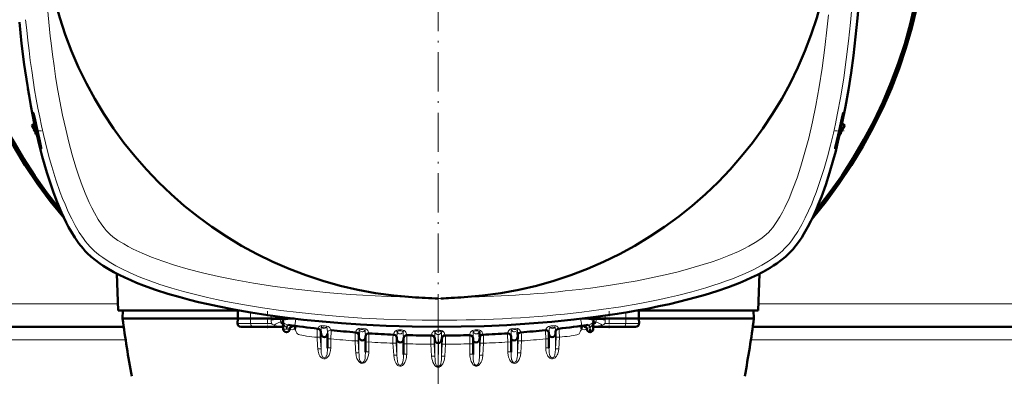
# Model space of a CAD drawing. Extents: x -2073 to 2460, y -1789 to 708.
# Tile 35 of 93: x 18 to 320, y -1437 to -1328. Entities that reach past the tile are written whole.
import ezdxf

# ---------------------------------------------------------------- set-up
doc = ezdxf.new("R2010")
doc.units = 0
doc.linetypes.add('DASHDOT', pattern=[18.5, 12, -3, 0.5, -3])

msp = doc.modelspace()

# ---------------------------------------------------------------- linework, layer by layer
at = {"color": 7, "linetype": 'DASHDOT', "lineweight": 18}
msp.add_line((146.56, -1134.46), (146.56, -1449.55), dxfattribs=at)
at = {"color": 7, "lineweight": 50}
for p, q in [((22.08, -1360.41), (22.89, -1359.89)), ((22.9, -1359.93), (22.08, -1360.41)), ((270.21, -1359.93), (271.03, -1360.41)), ((271.03, -1360.41), (270.22, -1359.89)), ((23.23, -1362.39), (22.08, -1360.41)), ((23.23, -1363), (23.23, -1361.43)), ((269.82, -1362.51), (271.03, -1360.41)), ((269.82, -1363), (269.82, -1361.75)), ((23.58, -1363.02), (23.23, -1363)), ((269.82, -1363), (269.53, -1363.01)), ((48.16, -1405.76), (48.56, -1417.01)), ((244.95, -1405.76), (244.56, -1417.01)), ((85.58, -1417.01), (48.56, -1417.01)), ((49.91, -1419.5), (49.97, -1417.01)), ((85.13, -1419.5), (85.17, -1417.01)), ((244.56, -1417.01), (207.53, -1417.01)), ((207.98, -1419.5), (207.94, -1417.01)), ((243.14, -1417.01), (243.21, -1419.5)), ((85.13, -1419.5), (49.91, -1419.5)), ((85.13, -1419.5), (85.07, -1421.03)), ((89.06, -1419.5), (85.13, -1419.5)), ((95.39, -1419.5), (89.06, -1419.5)), ((98.97, -1419.07), (98.96, -1419.5)), ((98.96, -1419.5), (99.8, -1419.5)), ((98.97, -1419.93), (98.96, -1419.5)), ((99.07, -1422.69), (98.97, -1419.93)), ((98.97, -1419.94), (98.98, -1420)), ((99.8, -1419.5), (102.43, -1419.5)), ((190.68, -1419.5), (193.31, -1419.5)), ((193.31, -1419.5), (194.16, -1419.5)), ((194.14, -1419.93), (194.05, -1422.69)), ((194.14, -1419.93), (194.16, -1419.5)), ((194.15, -1419.07), (194.16, -1419.5)), ((197.72, -1419.5), (204.05, -1419.5)), ((204.05, -1419.5), (207.98, -1419.5)), ((243.21, -1419.5), (207.98, -1419.5)), ((207.98, -1419.5), (208.04, -1421.03)), ((50.24, -1422), (-257.13, -1422)), ((86.16, -1422), (89.96, -1422)), ((98.55, -1422), (89.96, -1422)), ((98.55, -1422), (99.04, -1422)), ((101.07, -1422.69), (101.07, -1422.6)), ((101.29, -1422), (101.84, -1422)), ((102.3, -1421.95), (102.77, -1421.88)), ((190.82, -1421.95), (190.35, -1421.88)), ((191.82, -1422), (191.27, -1422)), ((192.05, -1422.69), (192.04, -1422.6)), ((193.05, -1423.65), (193.05, -1422.77)), ((194.56, -1422), (194.07, -1422)), ((203.15, -1422), (194.56, -1422)), ((206.96, -1422), (203.15, -1422)), ((550.24, -1422), (242.87, -1422)), ((110.65, -1424.2), (110.6, -1423.52)), ((112.65, -1424.03), (112.65, -1424.13)), ((112.65, -1424.13), (112.65, -1428.54)), ((122.27, -1425.24), (122.23, -1424.64)), ((124.27, -1424.99), (124.27, -1425.17)), ((124.27, -1425.17), (124.27, -1429.77)), ((133.9, -1425.87), (133.86, -1425.34)), ((135.9, -1425.49), (135.9, -1425.8)), ((135.9, -1425.8), (135.9, -1430.51)), ((145.52, -1426.07), (145.49, -1425.63)), ((147.59, -1426.07), (147.62, -1425.63)), ((157.22, -1425.49), (157.22, -1425.8)), ((157.22, -1425.8), (157.22, -1430.51)), ((159.21, -1425.87), (159.25, -1425.34)), ((168.84, -1424.99), (168.84, -1425.17)), ((168.84, -1425.17), (168.84, -1429.77)), ((170.84, -1425.24), (170.88, -1424.64)), ((180.47, -1424.03), (180.47, -1424.13)), ((180.47, -1424.13), (180.47, -1428.54)), ((182.46, -1424.2), (182.51, -1423.52))]:
    msp.add_line(p, q, dxfattribs=at)
at = {"color": 7, "linetype": 'DASHDOT', "lineweight": 18, "ltscale": 0.071329}
for p, q in [((25.1, -1362), (22.25, -1362)), ((268.01, -1362), (270.87, -1362))]:
    msp.add_line(p, q, dxfattribs=at)
at = {"color": 7, "lineweight": 18}
for p, q in [((24.86, -1367.22), (24.86, -1366.73)), ((268.25, -1367.22), (268.25, -1366.73)), ((147.35, -1413.34), (146.56, -1413.37)), ((48.49, -1415), (-255.37, -1415)), ((548.49, -1415), (244.63, -1415)), ((89.1, -1417.62), (89.06, -1419.5)), ((89.1, -1421.03), (89.06, -1419.5)), ((95.39, -1419.5), (95.41, -1418.59)), ((95.4, -1419.85), (95.39, -1419.5)), ((95.4, -1419.96), (95.4, -1419.85)), ((146.5, -1420.01), (146.62, -1420.01)), ((197.72, -1419.5), (197.71, -1418.59)), ((197.71, -1419.96), (197.72, -1419.85)), ((197.72, -1419.85), (197.72, -1419.5)), ((204.01, -1417.62), (204.05, -1419.5)), ((204.02, -1421.03), (204.05, -1419.5)), ((85.07, -1421.03), (89.1, -1421.03)), ((95.51, -1421.03), (89.1, -1421.03)), ((98.44, -1420.57), (98.39, -1420.57)), ((98.44, -1420.57), (98.55, -1420.52)), ((99.01, -1421.86), (98.54, -1421.84)), ((99.04, -1421.84), (99.01, -1421.86)), ((99.04, -1421.86), (99.01, -1421.86)), ((100.07, -1422.77), (100.05, -1422.2)), ((100.09, -1422.21), (100.05, -1422.2)), ((100.07, -1422.77), (100.09, -1422.21)), ((100.34, -1421.36), (100.31, -1421.36)), ((102.3, -1421.95), (101.37, -1421.93)), ((190.82, -1421.95), (191.75, -1421.93)), ((192.78, -1421.36), (192.8, -1421.36)), ((193.03, -1422.21), (193.07, -1422.2)), ((193.05, -1422.77), (193.03, -1422.21)), ((193.05, -1422.77), (193.07, -1422.2)), ((194.07, -1421.84), (194.11, -1421.86)), ((194.07, -1421.86), (194.11, -1421.86)), ((194.11, -1421.86), (194.58, -1421.84)), ((194.67, -1420.57), (194.57, -1420.52)), ((194.67, -1420.57), (194.72, -1420.57)), ((197.6, -1421.03), (204.02, -1421.03)), ((204.02, -1421.03), (208.04, -1421.03)), ((50.82, -1426), (-257.71, -1426)), ((105.84, -1424.78), (106.23, -1424.83)), ((110.44, -1423.5), (110.6, -1423.52)), ((110.44, -1425.27), (110.65, -1428.76)), ((110.6, -1423.52), (110.62, -1423.52)), ((110.65, -1424.2), (110.65, -1423.36)), ((110.65, -1424.2), (110.65, -1428.76)), ((112.65, -1424.03), (112.65, -1424)), ((113.65, -1425.67), (113.65, -1428.42)), ((122.07, -1424.63), (122.23, -1424.64)), ((122.23, -1424.64), (122.24, -1424.64)), ((122.27, -1425.24), (122.27, -1424.4)), ((122.27, -1425.24), (122.27, -1430.01)), ((125.34, -1424), (125.34, -1424.01)), ((133.69, -1425.34), (133.86, -1425.34)), ((133.86, -1425.34), (133.87, -1425.35)), ((133.9, -1425.87), (133.9, -1425.05)), ((133.9, -1425.87), (133.9, -1430.76)), ((136.92, -1424.51), (136.93, -1424.56)), ((145.32, -1425.63), (145.48, -1425.63)), ((145.49, -1425.63), (145.5, -1425.63)), ((145.52, -1426.07), (145.52, -1425.31)), ((145.52, -1426.07), (145.52, -1431.01)), ((147.59, -1426.07), (147.59, -1425.31)), ((147.59, -1426.07), (147.59, -1431.01)), ((147.63, -1425.63), (147.62, -1425.63)), ((147.62, -1425.63), (147.62, -1425.63)), ((147.79, -1425.63), (147.63, -1425.63)), ((156.19, -1424.51), (156.19, -1424.56)), ((159.21, -1425.87), (159.21, -1425.05)), ((159.21, -1425.87), (159.21, -1430.76)), ((159.42, -1425.34), (159.25, -1425.34)), ((159.25, -1425.34), (159.25, -1425.35)), ((167.78, -1424), (167.78, -1424.01)), ((170.84, -1425.24), (170.84, -1424.4)), ((170.84, -1425.24), (170.84, -1430.01)), ((170.88, -1424.64), (170.87, -1424.64)), ((171.04, -1424.63), (170.88, -1424.64)), ((179.47, -1428.42), (179.47, -1425.67)), ((180.47, -1424.03), (180.47, -1424)), ((182.46, -1424.2), (182.46, -1423.36)), ((182.46, -1424.2), (182.46, -1428.76)), ((182.67, -1425.27), (182.46, -1428.76)), ((182.51, -1423.52), (182.5, -1423.52)), ((182.67, -1423.5), (182.51, -1423.52)), ((183.67, -1425.22), (183.46, -1428.71)), ((187.27, -1424.78), (186.89, -1424.83)), ((550.82, -1426), (242.29, -1426)), ((109.66, -1428.76), (109.66, -1428.71)), ((122.06, -1426.39), (122.27, -1430.01)), ((125.27, -1426.64), (125.27, -1429.65)), ((132.69, -1427.04), (132.91, -1430.71)), ((133.68, -1427.1), (133.9, -1430.76)), ((136.9, -1427.2), (136.9, -1430.39)), ((144.32, -1427.33), (144.53, -1430.96)), ((145.31, -1427.38), (145.52, -1431.01)), ((146.53, -1434.06), (146.53, -1427.01)), ((146.58, -1434.06), (146.59, -1427.01)), ((147.8, -1427.38), (147.59, -1431.01)), ((148.8, -1427.33), (148.58, -1430.96)), ((156.22, -1430.39), (156.22, -1427.2)), ((159.43, -1427.1), (159.21, -1430.76)), ((160.42, -1427.04), (160.21, -1430.71)), ((167.84, -1429.65), (167.84, -1426.64)), ((171.05, -1426.39), (170.84, -1430.01)), ((172.05, -1426.34), (171.83, -1429.96)), ((183.45, -1428.76), (183.46, -1428.71)), ((146.53, -1434.06), (146.58, -1434.06))]:
    msp.add_line(p, q, dxfattribs=at)
at = {"color": 7, "linetype": 'DASHDOT', "lineweight": 18, "ltscale": 0.131494}
msp.add_line((94.26, -1417.18), (94.26, -1422.44), dxfattribs=at)
at = {"color": 7, "linetype": 'DASHDOT', "lineweight": 18, "ltscale": 0.131476}
msp.add_line((198.86, -1417.18), (198.86, -1422.44), dxfattribs=at)
at = {"color": 7, "lineweight": 50}
for points in [[(276.56, -1292), (276.48, -1299.99), (276.38, -1304), (276.24, -1308), (276.07, -1311.92), (275.85, -1315.82), (275.45, -1321.68), (274.97, -1327.5), (274.38, -1333.27), (273.71, -1338.96), (272.99, -1344.24), (272.18, -1349.44), (271.28, -1354.56), (270.29, -1359.57)], [(39.08, -1399.48), (38.42, -1398.8), (37.77, -1398.07), (36.51, -1396.47), (35.29, -1394.7), (34.11, -1392.78), (33.36, -1391.46), (32.64, -1390.09), (31.89, -1388.57), (31.17, -1387), (29.82, -1383.81), (28.71, -1380.9), (27.66, -1377.87), (26.66, -1374.74), (25.95, -1372.33), (25.27, -1369.87), (24.62, -1367.37), (24, -1364.83), (22.84, -1359.63), (21.79, -1354.31), (21.24, -1351.21), (20.72, -1348.08), (19.78, -1341.73), (18.96, -1335.29), (18.27, -1328.77)], [(22.51, -1356.44), (22.51, -1356.44), (22.51, -1356.44), (22.51, -1356.45), (22.51, -1356.46), (22.5, -1356.51), (22.57, -1357.04), (22.85, -1358.73), (23.53, -1362)], [(23.82, -1362), (23.1, -1358.74), (22.7, -1357.05), (22.55, -1356.51), (22.52, -1356.45), (22.52, -1356.44), (22.51, -1356.44)], [(270.6, -1356.44), (270.6, -1356.44), (270.59, -1356.44), (270.59, -1356.44), (270.58, -1356.45), (270.54, -1356.58), (270.26, -1357.69), (269.29, -1362)], [(269.59, -1362), (270.11, -1359.49), (270.55, -1357.04), (270.61, -1356.51), (270.61, -1356.46), (270.6, -1356.45), (270.6, -1356.44), (270.6, -1356.44), (270.6, -1356.44)], [(270.29, -1359.57), (269.66, -1362.47), (268.98, -1365.38), (268.28, -1368.21), (267.53, -1371.03), (266.42, -1374.83), (265.22, -1378.58), (263.9, -1382.26), (263.06, -1384.38)], [(23.53, -1362), (24.3, -1365.23), (24.63, -1366.44), (24.86, -1367.22)], [(24.86, -1366.73), (24.53, -1365.21), (23.82, -1362)], [(269.29, -1362), (268.32, -1366.42), (268.25, -1366.73)], [(268.25, -1367.22), (268.68, -1365.76), (269.12, -1364.03), (269.59, -1362)], [(24.97, -1367.47), (24.97, -1367.47), (24.98, -1367.47), (24.98, -1367.44), (24.95, -1367.21), (24.86, -1366.73)], [(24.86, -1367.22), (24.95, -1367.45), (24.96, -1367.47), (24.97, -1367.47), (24.97, -1367.47), (24.97, -1367.47)], [(268.14, -1367.47), (268.14, -1367.47), (268.14, -1367.47), (268.13, -1367.44), (268.16, -1367.21), (268.25, -1366.73)], [(268.25, -1367.22), (268.16, -1367.45), (268.15, -1367.47), (268.15, -1367.47), (268.14, -1367.47), (268.14, -1367.47)], [(263.06, -1384.38), (262.31, -1386.17), (261.49, -1387.99), (260.67, -1389.69), (259.79, -1391.4), (258.54, -1393.57), (257.87, -1394.64), (257.17, -1395.68), (256.19, -1397.02), (255.15, -1398.29), (254.04, -1399.48)], [(54.18, -1408.51), (52.39, -1407.76), (50.57, -1406.94), (48.87, -1406.12), (47.16, -1405.23), (44.99, -1403.99), (43.92, -1403.32), (42.88, -1402.62), (41.54, -1401.64), (40.27, -1400.59), (39.08, -1399.48)], [(254.04, -1399.48), (252.86, -1400.58), (251.6, -1401.62), (250.27, -1402.59), (249.25, -1403.28), (248.2, -1403.94), (246.04, -1405.18), (244.3, -1406.09), (242.54, -1406.94), (240.72, -1407.76), (238.94, -1408.51)], [(78.99, -1415.73), (76.09, -1415.1), (73.18, -1414.43), (70.35, -1413.73), (67.53, -1412.97), (63.73, -1411.87), (59.98, -1410.66), (56.3, -1409.34), (54.18, -1408.51)], [(238.94, -1408.51), (235.47, -1409.84), (231.92, -1411.07), (228.31, -1412.19), (225.61, -1412.97), (222.89, -1413.69), (220.11, -1414.39), (217.34, -1415.03), (214.13, -1415.73)], [(146.56, -1422), (138.57, -1421.93), (134.56, -1421.83), (130.56, -1421.69), (126.64, -1421.51), (122.75, -1421.3), (116.88, -1420.9), (111.06, -1420.41), (105.3, -1419.83), (99.6, -1419.16), (94.32, -1418.43), (89.12, -1417.62), (84, -1416.73), (78.99, -1415.73)], [(214.13, -1415.73), (211.02, -1416.36), (207.88, -1416.95), (204.64, -1417.52), (201.37, -1418.05), (194.79, -1418.99), (188.1, -1419.8), (181.31, -1420.48), (174.45, -1421.03), (167.53, -1421.46), (160.57, -1421.76), (153.58, -1421.94), (146.56, -1422)], [(98.96, -1419.5), (98.95, -1419.5), (98.53, -1419.5), (95.39, -1419.5)], [(194.16, -1419.5), (194.16, -1419.5), (194.59, -1419.5), (197.72, -1419.5)], [(102.77, -1421.88), (102.76, -1421.99), (102.73, -1422.25), (102.67, -1422.75)], [(103.3, -1421.79), (103.26, -1421.79), (102.9, -1421.84), (102.77, -1421.88)], [(189.8, -1421.79), (190.15, -1421.82), (190.35, -1421.88)], [(190.35, -1421.88), (190.35, -1421.99), (190.38, -1422.25), (190.44, -1422.75)], [(159.21, -1425.05), (159.18, -1423.97), (159.17, -1423.63), (159.16, -1423.5)]]:
    msp.add_lwpolyline(points, dxfattribs=at)
at = {"color": 7, "lineweight": 18}
for points in [[(252.63, -1398.07), (253.32, -1397.34), (254.01, -1396.55), (254.69, -1395.69), (255.37, -1394.77), (256.66, -1392.82), (257.89, -1390.71), (258.95, -1388.67), (259.97, -1386.54), (260.93, -1384.32), (261.62, -1382.61), (262.29, -1380.86), (263.55, -1377.26), (264.72, -1373.55), (265.74, -1370), (266.68, -1366.37), (267.56, -1362.69), (268.18, -1359.89), (268.76, -1357.07), (269.83, -1351.35), (270.73, -1345.81), (271.53, -1340.21), (272.23, -1334.57), (272.83, -1328.88), (273.41, -1322.17)], [(247.68, -1393.13), (248.31, -1392.45), (248.98, -1391.64), (250.08, -1390.11), (251.19, -1388.34), (251.98, -1386.93), (252.75, -1385.43), (254.01, -1382.71), (255.2, -1379.81), (256.47, -1376.38), (257.64, -1372.79), (258.87, -1368.58), (260, -1364.24), (261.15, -1359.28), (262.19, -1354.22), (263.21, -1348.55), (264.11, -1342.8), (264.95, -1336.51), (265.67, -1330.15), (266.03, -1326.48)], [(28, -1335.12), (28.43, -1338.63), (28.91, -1342.11), (29.39, -1345.33), (29.9, -1348.54), (30.68, -1352.92), (31.53, -1357.25), (32.46, -1361.51), (33.42, -1365.49), (34.46, -1369.38), (35.59, -1373.16), (36.38, -1375.6), (37.21, -1377.97), (38.4, -1381.05), (39.66, -1383.96), (40.44, -1385.59), (41.25, -1387.14), (42.38, -1389.1), (43.53, -1390.83), (44.22, -1391.75), (44.89, -1392.55), (45.44, -1393.13)], [(28.21, -1372.96), (29.47, -1376.99), (30.81, -1380.84), (31.52, -1382.69), (32.25, -1384.49), (33.26, -1386.79), (34.31, -1388.97), (35.4, -1391.02), (36.62, -1393.09), (37.88, -1394.97), (38.55, -1395.86), (39.23, -1396.7), (39.86, -1397.41), (40.49, -1398.07)], [(45.44, -1393.13), (46.11, -1393.76), (46.92, -1394.43), (48.45, -1395.53), (50.23, -1396.64), (51.63, -1397.43), (53.13, -1398.19), (55.85, -1399.45), (58.75, -1400.65), (62.19, -1401.91), (65.77, -1403.09), (69.98, -1404.32), (74.32, -1405.45), (79.28, -1406.6), (84.34, -1407.64), (90.01, -1408.65), (95.76, -1409.55), (102.06, -1410.4), (108.41, -1411.12), (112.08, -1411.47), (115.77, -1411.79), (119.6, -1412.08), (123.44, -1412.33), (131.01, -1412.71), (138.61, -1412.93)], [(189.67, -1410.57), (193.18, -1410.13), (196.66, -1409.65), (199.89, -1409.17), (203.09, -1408.66), (207.47, -1407.88), (211.8, -1407.03), (216.06, -1406.1), (220.04, -1405.14), (223.93, -1404.1), (227.71, -1402.97), (230.15, -1402.18), (232.52, -1401.35), (235.6, -1400.16), (238.51, -1398.9), (240.14, -1398.12), (241.69, -1397.31), (243.65, -1396.18), (245.38, -1395.03), (246.3, -1394.34), (247.1, -1393.67), (247.68, -1393.13)], [(40.49, -1398.07), (41.22, -1398.77), (42.01, -1399.45), (42.87, -1400.14), (43.79, -1400.82), (45.74, -1402.11), (47.85, -1403.34), (49.89, -1404.4), (52.02, -1405.41), (54.24, -1406.38), (55.95, -1407.07), (57.7, -1407.74), (61.3, -1409), (65.01, -1410.17), (68.56, -1411.19), (72.19, -1412.13), (75.87, -1413.01), (78.67, -1413.63), (81.49, -1414.21), (87.21, -1415.28), (92.75, -1416.18), (98.35, -1416.98), (103.99, -1417.67), (109.68, -1418.27), (116.39, -1418.86), (123.13, -1419.32), (129.9, -1419.66), (136.69, -1419.89), (141.59, -1419.98), (146.5, -1420.01)], [(190.5, -1417.51), (196.5, -1416.74), (202.44, -1415.85), (208.31, -1414.84), (211.36, -1414.26), (214.38, -1413.64), (217.09, -1413.04), (219.78, -1412.41), (224.17, -1411.29), (228.46, -1410.06), (230.7, -1409.37), (232.9, -1408.64), (234.8, -1407.97), (236.66, -1407.27), (239.82, -1405.98), (241.43, -1405.26), (242.99, -1404.52), (244.35, -1403.83), (245.66, -1403.12), (247.65, -1401.93), (249.5, -1400.7), (250.4, -1400.02), (251.25, -1399.34), (251.96, -1398.71), (252.63, -1398.07)], [(98.39, -1420.57), (98.31, -1420.45), (98.21, -1420.15), (98.17, -1419.79)], [(98.97, -1419.83), (98.97, -1419.83), (98.97, -1419.82), (98.96, -1419.82), (98.95, -1419.82), (98.85, -1419.8), (98.17, -1419.79)], [(98.97, -1419.96), (98.94, -1420.15), (98.82, -1420.32), (98.55, -1420.52)], [(98.97, -1419.93), (98.97, -1419.94), (98.98, -1419.94), (98.99, -1419.94), (99.02, -1419.94), (99.37, -1419.9), (99.77, -1419.83)], [(99.77, -1419.83), (101.22, -1419.66), (102.06, -1419.58), (102.76, -1419.54)], [(102.94, -1419.56), (102.74, -1420.96), (102.65, -1421.5), (102.61, -1421.68), (102.61, -1421.7), (102.6, -1421.7)], [(190.17, -1419.56), (190.38, -1420.96), (190.46, -1421.5), (190.5, -1421.68), (190.51, -1421.7), (190.51, -1421.7)], [(193.34, -1419.83), (191.89, -1419.66), (191.05, -1419.58), (190.36, -1419.54)], [(193.07, -1422.2), (193.43, -1421.91), (193.72, -1421.53), (193.88, -1421.22), (194, -1420.88), (194.1, -1420.4), (194.12, -1420.13)], [(194.14, -1419.93), (194.14, -1419.94), (194.14, -1419.94), (194.13, -1419.94), (194.1, -1419.94), (193.74, -1419.9), (193.34, -1419.83)], [(194.14, -1419.93), (194.14, -1419.93), (194.16, -1420.12), (194.22, -1420.24), (194.38, -1420.41), (194.57, -1420.52)], [(194.72, -1420.57), (194.82, -1420.43), (194.88, -1420.26), (194.94, -1419.79)], [(96.3, -1421.5), (95.89, -1421.33), (95.73, -1421.23), (95.51, -1421.03)], [(98.39, -1420.57), (98.08, -1420.61), (97.77, -1420.68), (97.35, -1420.84), (96.72, -1421.19), (96.3, -1421.5)], [(98.54, -1421.84), (97.57, -1421.76), (97.05, -1421.68), (96.55, -1421.57), (96.3, -1421.5)], [(99, -1421.13), (98.65, -1421.03), (98.52, -1420.96), (98.43, -1420.87), (98.39, -1420.76), (98.4, -1420.67), (98.44, -1420.57)], [(99.01, -1421.16), (98.94, -1420.97), (98.81, -1420.8), (98.65, -1420.66), (98.44, -1420.57)], [(99.02, -1421.21), (98.98, -1421), (98.88, -1420.81), (98.74, -1420.65), (98.55, -1420.52)], [(100.05, -1422.2), (99.83, -1422.05), (99.64, -1421.86), (99.34, -1421.44), (99.19, -1421.12), (99.08, -1420.77)], [(100.31, -1421.36), (99.87, -1421.2), (99.5, -1420.98), (99.26, -1420.74), (99.09, -1420.47)], [(100.05, -1422.2), (100.27, -1421.46), (100.3, -1421.37), (100.31, -1421.36)], [(100.09, -1422.21), (100.3, -1421.46), (100.33, -1421.38), (100.34, -1421.36)], [(100.27, -1422.28), (100.41, -1421.7), (100.51, -1421.49), (100.55, -1421.44), (100.57, -1421.42), (100.6, -1421.42)], [(100.27, -1422.28), (100.81, -1422.45), (100.99, -1422.53), (101.05, -1422.56), (101.06, -1422.58), (101.07, -1422.59), (101.07, -1422.6)], [(102.67, -1422.75), (102.83, -1422.99), (103.07, -1423.53), (103.27, -1423.92), (103.45, -1424.15), (103.72, -1424.31), (104.19, -1424.47), (104.74, -1424.6), (105.84, -1424.78)], [(109.56, -1422.58), (109.56, -1422.58), (109.56, -1422.58), (109.56, -1422.58), (109.55, -1422.6), (109.52, -1422.76), (109.48, -1423.4), (109.45, -1425.22)], [(109.76, -1422.48), (109.74, -1422.58), (109.74, -1422.59), (109.73, -1422.59), (109.73, -1422.6), (109.73, -1422.6)], [(109.76, -1422.48), (109.85, -1422.23), (110.02, -1422), (110.28, -1421.79), (110.53, -1421.69), (110.78, -1421.65)], [(110.65, -1423.36), (110.61, -1423.16), (110.53, -1422.98), (110.41, -1422.82), (110.26, -1422.68), (110.08, -1422.57), (109.76, -1422.48)], [(110.65, -1423.36), (110.68, -1422.8), (110.71, -1422.31), (110.75, -1422.18), (110.78, -1422.15), (110.8, -1422.13), (110.87, -1422.13)], [(110.78, -1421.65), (111.43, -1421.66), (111.94, -1421.71), (112.44, -1421.8)], [(110.87, -1422.13), (111.17, -1422.1), (111.55, -1422.12), (111.95, -1422.17), (112.29, -1422.26)], [(111.17, -1420.42), (117.81, -1421.03), (122.2, -1421.35), (126.53, -1421.62), (130.88, -1421.82), (135.18, -1421.97), (139.5, -1422.06), (143.73, -1422.08), (146.56, -1422.07)], [(112.29, -1422.26), (112.41, -1422.3), (112.49, -1422.4), (112.54, -1422.61)], [(112.44, -1421.8), (112.8, -1421.92), (113.12, -1422.14), (113.31, -1422.33), (113.46, -1422.53), (113.71, -1422.96), (113.74, -1423.02), (113.75, -1423.03), (113.75, -1423.03)], [(113.75, -1423.03), (113.75, -1423.04), (113.73, -1423.31), (113.65, -1425.67)], [(121.35, -1423.54), (121.38, -1423.38), (121.46, -1423.18), (121.62, -1422.92), (121.85, -1422.7), (122.17, -1422.55)], [(122.17, -1422.55), (122.43, -1422.49), (123, -1422.47), (123.71, -1422.52), (124.03, -1422.58), (124.33, -1422.66)], [(122.3, -1423.61), (122.32, -1423.29), (122.34, -1423.07), (122.36, -1423), (122.37, -1422.98)], [(122.37, -1422.98), (122.48, -1422.92), (122.81, -1422.85), (123.13, -1422.85)], [(123.44, -1422.87), (123.81, -1422.94), (124.08, -1423.05), (124.11, -1423.08)], [(124.11, -1423.08), (124.15, -1423.12), (124.17, -1423.16), (124.19, -1423.27), (124.21, -1423.49)], [(124.33, -1422.66), (124.55, -1422.76), (124.75, -1422.92), (124.97, -1423.17), (125.13, -1423.43), (125.24, -1423.68), (125.34, -1424)], [(132.94, -1424.2), (132.98, -1423.98), (133.08, -1423.7), (133.25, -1423.43), (133.49, -1423.19), (133.65, -1423.09)], [(136.12, -1423.14), (135.68, -1422.99), (135.29, -1422.93), (134.9, -1422.9), (134.35, -1422.92), (133.86, -1423.01), (133.65, -1423.09)], [(135.47, -1423.31), (135.11, -1423.24), (134.7, -1423.23), (134.41, -1423.26), (134.19, -1423.31), (134.04, -1423.39), (133.96, -1423.5)], [(136.92, -1424.51), (136.86, -1424.14), (136.77, -1423.9), (136.63, -1423.64), (136.42, -1423.36), (136.12, -1423.14)], [(144.53, -1424.46), (144.63, -1424.05), (144.74, -1423.79), (144.86, -1423.6), (145.02, -1423.42), (145.21, -1423.27)], [(145.21, -1423.27), (145.57, -1423.11), (146.12, -1423), (146.56, -1422.98)], [(181.94, -1420.42), (175.31, -1421.03), (170.91, -1421.35), (166.59, -1421.62), (162.24, -1421.82), (157.93, -1421.97), (153.61, -1422.06), (149.38, -1422.08), (146.56, -1422.07)], [(147.91, -1423.27), (147.54, -1423.11), (146.99, -1423), (146.56, -1422.98)], [(148.58, -1424.46), (148.49, -1424.05), (148.37, -1423.79), (148.25, -1423.6), (148.1, -1423.42), (147.91, -1423.27)], [(156.19, -1424.51), (156.26, -1424.14), (156.34, -1423.9), (156.48, -1423.64), (156.69, -1423.36), (157, -1423.14)], [(157, -1423.14), (157.44, -1422.99), (157.82, -1422.93), (158.22, -1422.9), (158.77, -1422.92), (159.25, -1423.01), (159.46, -1423.09)], [(157.65, -1423.31), (158.01, -1423.24), (158.42, -1423.23), (158.7, -1423.26), (158.93, -1423.31), (159.07, -1423.39), (159.16, -1423.5)], [(160.18, -1424.2), (160.13, -1423.98), (160.03, -1423.7), (159.86, -1423.43), (159.62, -1423.19), (159.46, -1423.09)], [(168.79, -1422.66), (168.56, -1422.76), (168.36, -1422.92), (168.14, -1423.17), (167.98, -1423.43), (167.87, -1423.68), (167.78, -1424)], [(170.95, -1422.55), (170.68, -1422.49), (170.11, -1422.47), (169.41, -1422.52), (169.09, -1422.58), (168.79, -1422.66)], [(169, -1423.08), (168.96, -1423.12), (168.94, -1423.16), (168.92, -1423.27), (168.91, -1423.49)], [(169.67, -1422.87), (169.31, -1422.94), (169.04, -1423.05), (169, -1423.08)], [(170.74, -1422.98), (170.63, -1422.92), (170.3, -1422.85), (169.98, -1422.85)], [(170.81, -1423.61), (170.8, -1423.29), (170.78, -1423.07), (170.76, -1423), (170.74, -1422.98)], [(171.77, -1423.54), (171.73, -1423.38), (171.66, -1423.18), (171.49, -1422.92), (171.26, -1422.7), (170.95, -1422.55)], [(180.68, -1421.8), (180.31, -1421.92), (179.99, -1422.14), (179.8, -1422.33), (179.65, -1422.53), (179.4, -1422.96), (179.37, -1423.02), (179.37, -1423.03), (179.37, -1423.03)], [(179.37, -1423.03), (179.37, -1423.04), (179.38, -1423.31), (179.47, -1425.67)], [(180.83, -1422.26), (180.7, -1422.3), (180.62, -1422.4), (180.57, -1422.61)], [(182.33, -1421.65), (181.69, -1421.66), (181.17, -1421.71), (180.68, -1421.8)], [(182.24, -1422.13), (181.94, -1422.1), (181.57, -1422.12), (181.17, -1422.17), (180.83, -1422.26)], [(182.46, -1423.36), (182.44, -1422.8), (182.4, -1422.31), (182.37, -1422.18), (182.34, -1422.15), (182.31, -1422.13), (182.24, -1422.13)], [(183.36, -1422.48), (183.27, -1422.23), (183.09, -1422), (182.83, -1421.79), (182.59, -1421.69), (182.33, -1421.65)], [(182.46, -1423.36), (182.5, -1423.16), (182.58, -1422.98), (182.7, -1422.82), (182.85, -1422.68), (183.03, -1422.57), (183.36, -1422.48)], [(183.36, -1422.48), (183.37, -1422.58), (183.38, -1422.59), (183.38, -1422.59), (183.38, -1422.6), (183.38, -1422.6)], [(183.55, -1422.58), (183.55, -1422.58), (183.55, -1422.58), (183.56, -1422.58), (183.56, -1422.6), (183.59, -1422.76), (183.63, -1423.4), (183.67, -1425.22)], [(190.44, -1422.75), (190.28, -1423), (190.15, -1423.28), (190.02, -1423.57)], [(192.84, -1422.28), (192.3, -1422.45), (192.12, -1422.53), (192.07, -1422.56), (192.05, -1422.58), (192.04, -1422.59), (192.04, -1422.6)], [(192.84, -1422.28), (192.7, -1421.7), (192.61, -1421.49), (192.56, -1421.44), (192.54, -1421.42), (192.51, -1421.42)], [(193.03, -1422.21), (192.81, -1421.46), (192.78, -1421.38), (192.78, -1421.36)], [(192.8, -1421.36), (193.32, -1421.16), (193.72, -1420.88), (193.98, -1420.57), (194.02, -1420.47)], [(193.07, -1422.2), (192.84, -1421.46), (192.81, -1421.37), (192.8, -1421.36)], [(194.1, -1421.21), (194.13, -1421), (194.23, -1420.81), (194.38, -1420.65), (194.57, -1420.52)], [(194.1, -1421.16), (194.18, -1420.97), (194.3, -1420.8), (194.47, -1420.66), (194.67, -1420.57)], [(194.11, -1421.13), (194.46, -1421.03), (194.6, -1420.96), (194.68, -1420.87), (194.72, -1420.76), (194.72, -1420.67), (194.67, -1420.57)], [(194.58, -1421.84), (195.6, -1421.75), (196.4, -1421.62), (196.81, -1421.5)], [(194.72, -1420.57), (195.03, -1420.61), (195.34, -1420.68), (195.76, -1420.84), (196.39, -1421.19), (196.81, -1421.5)], [(196.81, -1421.5), (197.23, -1421.33), (197.38, -1421.23), (197.6, -1421.03)], [(110.44, -1425.27), (110.42, -1425.26), (110.35, -1425.23), (110.21, -1425.22), (109.83, -1425.2), (109.45, -1425.22)], [(110.44, -1423.5), (110.44, -1423.5), (110.44, -1423.5), (110.43, -1423.51), (110.43, -1423.54), (110.4, -1423.84), (110.44, -1425.27)], [(110.65, -1423.36), (110.63, -1423.5), (110.62, -1423.51), (110.62, -1423.52), (110.62, -1423.52), (110.62, -1423.52)], [(121.15, -1423.7), (121.15, -1423.7), (121.15, -1423.71), (121.14, -1423.71), (121.14, -1423.73), (121.11, -1423.92), (121.08, -1424.58), (121.07, -1426.34)], [(121.35, -1423.54), (121.33, -1423.69), (121.33, -1423.71), (121.32, -1423.71), (121.32, -1423.72), (121.32, -1423.72)], [(122.27, -1424.4), (122.23, -1424.21), (122.15, -1424.03), (122.02, -1423.86), (121.87, -1423.73), (121.68, -1423.62), (121.35, -1423.54)], [(122.07, -1424.63), (122.06, -1424.63), (122.06, -1424.63), (122.06, -1424.64), (122.05, -1424.67), (122.02, -1425.03), (122.06, -1426.39)], [(122.27, -1424.4), (122.25, -1424.61), (122.24, -1424.64), (122.24, -1424.64), (122.24, -1424.64)], [(124.21, -1423.49), (124.27, -1424.74), (124.27, -1424.99)], [(132.74, -1424.41), (132.74, -1424.41), (132.74, -1424.41), (132.73, -1424.42), (132.73, -1424.43), (132.7, -1424.62), (132.68, -1425.28), (132.69, -1427.04)], [(132.94, -1424.2), (132.92, -1424.39), (132.91, -1424.41), (132.91, -1424.41), (132.91, -1424.42)], [(133.9, -1425.05), (133.86, -1424.85), (133.77, -1424.67), (133.64, -1424.5), (133.48, -1424.37), (133.29, -1424.27), (132.94, -1424.2)], [(133.69, -1425.34), (133.69, -1425.34), (133.69, -1425.34), (133.69, -1425.35), (133.68, -1425.36), (133.65, -1425.59), (133.67, -1426.8), (133.68, -1427.1)], [(133.9, -1425.05), (133.88, -1425.31), (133.87, -1425.34), (133.87, -1425.34), (133.87, -1425.34), (133.87, -1425.35)], [(133.9, -1425.05), (133.93, -1423.97), (133.94, -1423.63), (133.96, -1423.5)], [(135.82, -1423.54), (135.75, -1423.45), (135.52, -1423.33), (135.47, -1423.31)], [(135.9, -1425.49), (135.85, -1423.97), (135.83, -1423.59), (135.82, -1423.54)], [(135.9, -1425.49), (135.93, -1425.26), (136.01, -1425.04), (136.15, -1424.84), (136.33, -1424.68), (136.54, -1424.57), (136.92, -1424.51)], [(144.33, -1424.7), (144.33, -1424.7), (144.33, -1424.7), (144.33, -1424.7), (144.32, -1424.72), (144.3, -1424.91), (144.29, -1426.31), (144.32, -1427.33)], [(144.53, -1424.46), (144.51, -1424.67), (144.51, -1424.69), (144.51, -1424.7), (144.5, -1424.7)], [(145.52, -1425.31), (145.45, -1425.04), (145.3, -1424.81), (145.09, -1424.62), (144.82, -1424.5), (144.53, -1424.46)], [(145.32, -1425.63), (145.32, -1425.63), (145.32, -1425.63), (145.31, -1425.64), (145.31, -1425.66), (145.28, -1425.96), (145.31, -1427.38)], [(145.52, -1425.31), (145.5, -1425.61), (145.5, -1425.62), (145.5, -1425.63), (145.5, -1425.63)], [(145.52, -1425.31), (145.55, -1424.3), (145.56, -1423.78), (145.57, -1423.67)], [(145.57, -1423.67), (145.66, -1423.51), (145.73, -1423.45), (145.92, -1423.37), (146.23, -1423.31), (146.56, -1423.29)], [(146.53, -1427.01), (146.54, -1424.64), (146.56, -1424.37)], [(147.55, -1423.67), (147.46, -1423.51), (147.38, -1423.45), (147.2, -1423.37), (146.89, -1423.31), (146.56, -1423.29)], [(146.59, -1427.01), (146.57, -1424.64), (146.56, -1424.37)], [(147.59, -1425.31), (147.56, -1424.3), (147.55, -1423.78), (147.55, -1423.67)], [(147.59, -1425.31), (147.66, -1425.04), (147.81, -1424.81), (148.03, -1424.62), (148.29, -1424.5), (148.58, -1424.46)], [(147.59, -1425.31), (147.61, -1425.61), (147.62, -1425.62), (147.62, -1425.63), (147.62, -1425.63)], [(147.79, -1425.63), (147.79, -1425.63), (147.8, -1425.63), (147.8, -1425.64), (147.81, -1425.66), (147.83, -1425.96), (147.8, -1427.38)], [(148.58, -1424.46), (148.6, -1424.67), (148.61, -1424.69), (148.61, -1424.7), (148.61, -1424.7)], [(148.78, -1424.7), (148.78, -1424.7), (148.78, -1424.7), (148.79, -1424.7), (148.79, -1424.72), (148.81, -1424.91), (148.82, -1426.31), (148.8, -1427.33)], [(157.22, -1425.49), (157.19, -1425.26), (157.1, -1425.04), (156.97, -1424.84), (156.79, -1424.68), (156.58, -1424.57), (156.19, -1424.51)], [(157.24, -1424.62), (157.26, -1423.92), (157.27, -1423.64), (157.29, -1423.54)], [(157.29, -1423.54), (157.36, -1423.45), (157.59, -1423.33), (157.65, -1423.31)], [(159.21, -1425.05), (159.26, -1424.85), (159.34, -1424.67), (159.47, -1424.5), (159.64, -1424.37), (159.83, -1424.27), (160.18, -1424.2)], [(159.21, -1425.05), (159.24, -1425.31), (159.24, -1425.34), (159.24, -1425.34), (159.25, -1425.34), (159.25, -1425.35)], [(159.42, -1425.34), (159.42, -1425.34), (159.42, -1425.34), (159.43, -1425.35), (159.43, -1425.36), (159.46, -1425.59), (159.44, -1426.8), (159.43, -1427.1)], [(160.18, -1424.2), (160.19, -1424.39), (160.2, -1424.41), (160.2, -1424.41), (160.2, -1424.42)], [(160.37, -1424.41), (160.37, -1424.41), (160.38, -1424.41), (160.38, -1424.42), (160.39, -1424.43), (160.41, -1424.62), (160.43, -1425.28), (160.42, -1427.04)], [(168.91, -1423.49), (168.85, -1424.74), (168.84, -1424.99)], [(170.84, -1424.4), (170.88, -1424.21), (170.96, -1424.03), (171.09, -1423.86), (171.25, -1423.73), (171.43, -1423.62), (171.77, -1423.54)], [(170.84, -1424.4), (170.86, -1424.61), (170.87, -1424.64), (170.87, -1424.64), (170.87, -1424.64)], [(171.04, -1424.63), (171.05, -1424.63), (171.05, -1424.63), (171.06, -1424.64), (171.06, -1424.67), (171.09, -1425.03), (171.05, -1426.39)], [(171.77, -1423.54), (171.79, -1423.69), (171.79, -1423.71), (171.79, -1423.71), (171.79, -1423.72), (171.79, -1423.72)], [(171.96, -1423.7), (171.96, -1423.7), (171.97, -1423.71), (171.97, -1423.71), (171.98, -1423.72), (172, -1423.88), (172.03, -1424.5), (172.05, -1426.34)], [(182.46, -1423.36), (182.49, -1423.5), (182.49, -1423.51), (182.5, -1423.52), (182.5, -1423.52), (182.5, -1423.52)], [(182.67, -1423.5), (182.67, -1423.5), (182.67, -1423.5), (182.68, -1423.51), (182.69, -1423.54), (182.71, -1423.84), (182.67, -1425.27)], [(182.67, -1425.27), (182.68, -1425.26), (182.7, -1425.25), (182.84, -1425.22), (183.08, -1425.21), (183.67, -1425.22)], [(190.02, -1423.57), (189.84, -1423.93), (189.7, -1424.11), (189.52, -1424.24), (189.32, -1424.34), (188.97, -1424.45), (188.45, -1424.58), (187.27, -1424.78)], [(113.65, -1428.42), (113.58, -1429.23), (113.39, -1430.03), (113.13, -1430.66), (112.96, -1430.96), (112.76, -1431.24), (112.58, -1431.43), (112.38, -1431.6), (112.16, -1431.73), (111.91, -1431.82), (111.54, -1431.84), (111.18, -1431.75), (110.97, -1431.64), (110.79, -1431.5), (110.53, -1431.24), (110.32, -1430.95), (110.13, -1430.6), (109.97, -1430.23), (109.76, -1429.47), (109.66, -1428.76)], [(110.65, -1428.76), (110.63, -1428.75), (110.54, -1428.72), (110.39, -1428.71), (109.66, -1428.71)], [(112.65, -1428.54), (112.63, -1429.15), (112.56, -1429.98), (112.49, -1430.41), (112.37, -1430.84), (112.28, -1431.04), (112.13, -1431.26), (111.93, -1431.42), (111.77, -1431.49), (111.59, -1431.5), (111.4, -1431.44), (111.22, -1431.32), (111.08, -1431.15), (110.98, -1430.96), (110.86, -1430.62), (110.8, -1430.39), (110.73, -1429.94), (110.65, -1428.76)], [(122.06, -1426.39), (122.06, -1426.39), (122.04, -1426.38), (121.95, -1426.35), (121.8, -1426.34), (121.07, -1426.34)], [(133.68, -1427.1), (133.66, -1427.08), (133.57, -1427.06), (133.43, -1427.04), (132.69, -1427.04)], [(145.31, -1427.38), (145.29, -1427.37), (145.2, -1427.34), (145.05, -1427.33), (144.32, -1427.33)], [(147.8, -1427.38), (147.82, -1427.37), (147.91, -1427.34), (148.06, -1427.33), (148.8, -1427.33)], [(159.43, -1427.1), (159.45, -1427.08), (159.54, -1427.06), (159.69, -1427.04), (160.42, -1427.04)], [(171.05, -1426.39), (171.06, -1426.39), (171.07, -1426.38), (171.16, -1426.35), (171.31, -1426.34), (172.05, -1426.34)], [(179.47, -1428.42), (179.53, -1429.23), (179.72, -1430.03), (179.98, -1430.66), (180.15, -1430.96), (180.36, -1431.24), (180.53, -1431.43), (180.73, -1431.6), (180.96, -1431.73), (181.2, -1431.82), (181.57, -1431.84), (181.93, -1431.75), (182.14, -1431.64), (182.33, -1431.5), (182.58, -1431.24), (182.79, -1430.95), (182.98, -1430.6), (183.14, -1430.23), (183.36, -1429.47), (183.45, -1428.76)], [(180.47, -1428.54), (180.48, -1429.15), (180.56, -1429.98), (180.63, -1430.41), (180.75, -1430.84), (180.84, -1431.04), (180.99, -1431.26), (181.18, -1431.42), (181.35, -1431.49), (181.52, -1431.5), (181.72, -1431.44), (181.89, -1431.32), (182.03, -1431.15), (182.14, -1430.96), (182.25, -1430.62), (182.31, -1430.39), (182.38, -1429.94), (182.46, -1428.76)], [(182.46, -1428.76), (182.49, -1428.75), (182.57, -1428.72), (182.73, -1428.7), (183.1, -1428.7), (183.46, -1428.71)], [(125.27, -1429.65), (125.26, -1430.01), (125.18, -1430.65), (125.03, -1431.28), (124.77, -1431.94), (124.61, -1432.25), (124.41, -1432.55), (124.17, -1432.82), (123.89, -1433.04), (123.57, -1433.18), (123.2, -1433.22), (122.84, -1433.14), (122.51, -1432.94), (122.23, -1432.67), (122, -1432.36), (121.81, -1432.02), (121.66, -1431.67), (121.41, -1430.87), (121.28, -1430), (121.28, -1429.96)], [(122.27, -1430.01), (122.25, -1429.99), (122.16, -1429.97), (121.98, -1429.95), (121.28, -1429.96)], [(124.27, -1429.77), (124.22, -1430.95), (124.14, -1431.61), (124.04, -1432.07), (123.96, -1432.3), (123.85, -1432.52), (123.71, -1432.71), (123.52, -1432.84), (123.36, -1432.9), (123.19, -1432.9), (122.99, -1432.83), (122.82, -1432.69), (122.69, -1432.52), (122.59, -1432.32), (122.49, -1432.03), (122.37, -1431.42), (122.29, -1430.35), (122.27, -1430.01)], [(132.91, -1430.71), (133.02, -1431.56), (133.25, -1432.38), (133.44, -1432.83), (133.68, -1433.26), (133.99, -1433.64), (134.19, -1433.81), (134.42, -1433.95), (134.79, -1434.06), (135.17, -1434.03), (135.39, -1433.95), (135.58, -1433.83), (135.91, -1433.52), (136.11, -1433.26), (136.28, -1432.97), (136.46, -1432.59), (136.61, -1432.19), (136.81, -1431.36), (136.87, -1430.88), (136.9, -1430.39)], [(133.9, -1430.76), (133.88, -1430.75), (133.79, -1430.72), (133.6, -1430.7), (132.91, -1430.71)], [(133.9, -1430.76), (133.94, -1431.65), (134.05, -1432.59)], [(135.6, -1433.13), (135.75, -1432.58), (135.79, -1432.3), (135.88, -1431.26), (135.9, -1430.51)], [(145.52, -1431.01), (145.5, -1431), (145.41, -1430.97), (145.23, -1430.95), (144.53, -1430.96)], [(145.83, -1434.11), (145.56, -1433.87), (145.34, -1433.59), (145.16, -1433.29), (144.95, -1432.85), (144.77, -1432.32), (144.63, -1431.77), (144.53, -1430.96)], [(146.53, -1434.06), (146.36, -1434.03), (146.2, -1433.96), (146.04, -1433.8), (145.91, -1433.6), (145.81, -1433.39), (145.74, -1433.16), (145.64, -1432.68), (145.57, -1431.98), (145.52, -1431.01)], [(146.58, -1434.06), (146.75, -1434.03), (146.91, -1433.96), (147.08, -1433.8), (147.21, -1433.6), (147.3, -1433.39), (147.38, -1433.16), (147.47, -1432.68), (147.54, -1431.98), (147.59, -1431.01)], [(147.29, -1434.11), (147.55, -1433.87), (147.77, -1433.59), (147.95, -1433.29), (148.16, -1432.85), (148.35, -1432.32), (148.48, -1431.77), (148.58, -1430.96)], [(147.59, -1431.01), (147.61, -1431), (147.7, -1430.97), (147.89, -1430.95), (148.58, -1430.96)], [(160.21, -1430.71), (160.09, -1431.56), (159.86, -1432.38), (159.68, -1432.83), (159.44, -1433.26), (159.13, -1433.64), (158.93, -1433.81), (158.7, -1433.95), (158.33, -1434.06), (157.94, -1434.03), (157.73, -1433.95), (157.53, -1433.83), (157.2, -1433.52), (157, -1433.26), (156.83, -1432.97), (156.65, -1432.59), (156.5, -1432.19), (156.3, -1431.36), (156.24, -1430.88), (156.22, -1430.39)], [(159.21, -1430.76), (159.19, -1431.45), (159.13, -1432.15), (159.05, -1432.63), (159, -1432.87), (158.88, -1433.21), (158.8, -1433.37), (158.64, -1433.57), (158.48, -1433.7), (158.29, -1433.76), (158.13, -1433.76), (157.97, -1433.71), (157.79, -1433.58), (157.64, -1433.39), (157.47, -1433), (157.38, -1432.63), (157.28, -1431.9), (157.23, -1431.2), (157.22, -1430.51)], [(159.21, -1430.76), (159.23, -1430.75), (159.27, -1430.74), (159.49, -1430.7), (159.72, -1430.7), (160.21, -1430.71)], [(167.84, -1429.65), (167.85, -1430.01), (167.94, -1430.65), (168.09, -1431.28), (168.34, -1431.94), (168.5, -1432.25), (168.7, -1432.55), (168.94, -1432.82), (169.22, -1433.04), (169.55, -1433.18), (169.91, -1433.22), (170.27, -1433.14), (170.61, -1432.94), (170.89, -1432.67), (171.12, -1432.36), (171.3, -1432.02), (171.46, -1431.67), (171.7, -1430.87), (171.83, -1430), (171.83, -1429.96)], [(168.84, -1429.77), (168.85, -1430.07), (168.92, -1431.2), (168.99, -1431.72), (169.04, -1431.97), (169.17, -1432.35), (169.31, -1432.59), (169.5, -1432.79), (169.67, -1432.88), (169.85, -1432.91), (170.05, -1432.86), (170.23, -1432.75), (170.39, -1432.56), (170.52, -1432.33), (170.66, -1431.87), (170.74, -1431.44), (170.81, -1430.74), (170.84, -1430.01)], [(170.84, -1430.01), (170.86, -1429.99), (170.95, -1429.97), (171.1, -1429.95), (171.83, -1429.96)], [(134.05, -1432.59), (134.16, -1433.02), (134.24, -1433.23), (134.41, -1433.51)], [(134.41, -1433.51), (134.58, -1433.66), (134.79, -1433.75), (134.93, -1433.77), (135.07, -1433.74)], [(135.07, -1433.74), (135.27, -1433.62), (135.44, -1433.44), (135.6, -1433.13)], [(146.56, -1434.35), (146.25, -1434.31), (145.96, -1434.19), (145.83, -1434.11)], [(146.56, -1434.35), (146.87, -1434.31), (147.15, -1434.19), (147.29, -1434.11)]]:
    msp.add_lwpolyline(points, dxfattribs=at)
at = {"color": 7, "lineweight": 50}
for centre, radius, start, end in [((146.57, -1292.01), 150, 139.7802, 220.231), ((146.56, -1292), 149.8, 140.0535, 219.9465), ((146.57, -1292.01), 150, 319.7455, 40.2433), ((146.56, -1292), 149.8, 320.0534, 39.9467), ((146.56, -1292), 149.27, 140.8074, 219.1926), ((146.56, -1292), 149.27, 320.8074, 39.1926), ((146.56, -1292), 121.19, 183.7606, 266.2397), ((146.56, -1292), 121.19, 273.7606, 356.2397), ((280.07, -1306.62), 262.64, 189.2932, 189.7798), ((164.38, -1021.02), 392.76, 266.2384, 267.4001), ((129.4, -1033.57), 380.19, 272.7063, 273.1862), ((128.68, -1020.02), 393.76, 273.1811, 273.7608), ((372.19, -1377.6), 325, 187.4074, 190.5583), ((100.43, -1419.89), 1.46, 181.8338, 197.3759), ((100.47, -1419.88), 1.5, 182, 202.9275), ((100.48, -1419.88), 1.5, 182.0286, 197.0806), ((100.47, -1419.88), 1.5, 182.0001, 188.8525), ((192.64, -1419.88), 1.5, 337.0718, 358), ((192.65, -1419.88), 1.5, 337.0607, 350.6418), ((192.64, -1419.88), 1.5, 340.3759, 357.9996), ((192.64, -1419.88), 1.5, 344.6608, 351.0227), ((192.64, -1419.88), 1.5, 350.6317, 358.0007), ((192.64, -1419.88), 1.5, 351.024, 357.9999), ((-79.08, -1377.6), 325, 349.4417, 352.5926), ((98.82, -1421.19), 0.194, 10.8087, 47.5382), ((98.75, -1421.22), 0.271, 2.3754, 12.7821), ((100.07, -1422.65), 1, 182, 358), ((146.56, -1102), 322.7, 261.8129, 263.4474), ((102.07, -1422.63), 1, 82.1006, 178), ((109.6, -1423.59), 1, 4.0001, 83.445), ((146.56, -1102), 322.7, 264.1646, 265.5148), ((146.56, -1102), 322.7, 274.4852, 275.8354), ((179.47, -1424.03), 1, 360, 95.8352), ((183.51, -1423.59), 1, 96.555, 175.9999), ((146.56, -1102), 322.7, 276.5526, 278.1871), ((191.04, -1422.63), 1, 2, 97.8994), ((193.05, -1422.65), 1, 182, 358), ((194.29, -1421.19), 0.194, 132.4606, 169.1918), ((194.37, -1421.22), 0.272, 167.1892, 177.6096), ((111.65, -1424.13), 1, 184, 0), ((121.23, -1424.71), 1, 4, 85.5134), ((158.47, -1425.38), 36.21, 177.1964, 178.4618), ((123.27, -1425.17), 1, 184, 0), ((125.27, -1425), 1, 86.2298, 180.0004), ((146.56, -1102), 322.7, 266.2298, 267.5767), ((132.87, -1425.41), 1, 4, 87.5758), ((134.9, -1425.8), 1, 184, 0), ((136.9, -1425.56), 1, 88.2899, 180), ((146.56, -1102), 322.7, 268.2899, 269.6357), ((144.5, -1425.7), 1, 4, 89.6352), ((146.52, -1426.01), 1, 184, 270.3333), ((146.59, -1426.01), 1, 269.6667, 356), ((148.62, -1425.7), 1, 90.3649, 176), ((148.62, -1425.7), 1, 99.2746, 175.9601), ((146.56, -1102), 322.7, 270.3643, 271.7101), ((156.22, -1425.56), 1, 0, 91.7101), ((158.22, -1425.8), 1, 180, 356), ((160.25, -1425.41), 1, 92.4242, 176), ((146.56, -1102), 322.7, 272.4233, 273.7702), ((167.84, -1425), 1, 359.9996, 93.7702), ((169.84, -1425.17), 1, 180.005, 355.9948), ((134.64, -1425.38), 36.21, 1.5382, 2.8036), ((171.88, -1424.71), 1, 94.4866, 176), ((181.47, -1424.13), 1, 180.005, 355.9948), ((146.56, -1432), 5, 89.6667, 90.3333)]:
    msp.add_arc(centre, radius, start, end, dxfattribs=at)
at = {"color": 7, "lineweight": 18}
for centre, radius, start, end in [((98.55, -1492.01), 72.22, 90.3028, 92.5033), ((102.03, -1419.82), 6.63, 181.2041, 190.5184), ((103.25, -1419.79), 4.28, 181.8774, 193.2451), ((194.56, -1492.02), 72.23, 87.4969, 89.6971), ((190.99, -1419.81), 6.73, 349.5401, 358.7194), ((100.08, -1423.87), 2.55, 114.1203, 127.1374), ((100.56, -1421.26), 1.06, 243.4646, 254.1664), ((100.99, -1418.73), 2.72, 256.0934, 261.7766), ((101.84, -1420.24), 2.65, 252.9092, 288.3461), ((101.85, -1420.07), 1.94, 269.8, 283.2978), ((109.45, -1423.57), 1, 3.9624, 83.3608), ((109.62, -1423.59), 1, 4.0076, 83.4142), ((105.95, -1422.86), 4.98, 8.3786, 13.9744), ((111.65, -1421.49), 1, 219.4631, 309.8349), ((118.32, -1423.94), 6.27, 159.9823, 164.4557), ((101.02, -1423.87), 11.6, 3.0982, 6.2267), ((93.23, -1424.94), 19.44, 2.7782, 5.0161), ((113.65, -1424.03), 1, 84.2246, 178.2808), ((119.29, -1424.19), 3.32, 21.4585, 29.7843), ((123.27, -1422.54), 1, 206.2838, 327.2783), ((123.01, -1426.44), 3.6, 83.2178, 88.165), ((127.78, -1424.68), 4, 149.6353, 156.3885), ((131.54, -1424.97), 2.83, 31.3419, 41.7519), ((138.44, -1425.16), 3.08, 138.9842, 148.2812), ((143.38, -1425.25), 2.7, 35.9185, 47.4715), ((149.73, -1425.25), 2.7, 132.5286, 144.0815), ((154.68, -1425.16), 3.08, 31.7241, 41.0233), ((161.57, -1424.97), 2.83, 138.2481, 148.6581), ((165.33, -1424.68), 4, 23.6115, 30.3648), ((169.84, -1422.54), 1, 212.7217, 333.7162), ((170.1, -1426.44), 3.6, 91.835, 96.7822), ((173.83, -1424.19), 3.32, 150.2157, 158.5415), ((179.47, -1424.03), 1, 1.7192, 95.7754), ((199.88, -1424.94), 19.44, 174.9839, 177.2218), ((192.1, -1423.87), 11.6, 173.7733, 176.9018), ((174.79, -1423.94), 6.27, 15.5443, 20.0177), ((181.47, -1421.49), 1, 230.1651, 320.5371), ((187.17, -1422.86), 4.98, 166.0253, 171.6212), ((183.5, -1423.59), 1, 96.5858, 175.9924), ((183.67, -1423.57), 1, 96.6392, 176.0376), ((191.28, -1420.24), 2.65, 251.6539, 287.0902), ((191.26, -1420.07), 1.94, 256.7022, 270.2), ((192.12, -1418.73), 2.72, 278.2234, 283.9067), ((192.55, -1421.26), 1.06, 285.8336, 296.5354), ((193.04, -1423.87), 2.55, 52.8626, 65.8801), ((146.56, -1101.64), 325.7, 262.8874, 263.4577), ((146.56, -1101.64), 325.7, 264.2007, 265.5113), ((121.07, -1424.7), 1, 3.9663, 85.4212), ((121.24, -1424.71), 1, 4.019, 85.4818), ((125.27, -1425), 1, 86.2854, 179.8559), ((386.18, -1431.64), 260.95, 178.3239, 178.903), ((132.7, -1425.41), 1, 3.9722, 87.4763), ((132.87, -1425.42), 1, 4.0265, 87.542), ((134.9, -1423.16), 1, 199.8318, 337.7181), ((710.92, -1432.19), 574.04, 179.23873, 179.50173), ((144.33, -1425.7), 1, 3.9799, 89.5291), ((144.5, -1425.7), 1, 4.0326, 89.5975), ((146.52, -1423.37), 1, 197.5404, 272.0033), ((146.59, -1423.37), 1, 267.9967, 342.4596), ((148.62, -1425.7), 1, 90.4025, 175.9674), ((148.79, -1425.7), 1, 90.4709, 176.0201), ((-417.8, -1432.19), 574.04, 0.49828, 0.76128), ((181.23, -1425.76), 24.01, 177.2944, 179.3694), ((158.22, -1423.16), 1, 202.2819, 340.1682), ((160.24, -1425.42), 1, 92.458, 175.9736), ((160.42, -1425.41), 1, 92.5237, 176.0278), ((167.84, -1425), 1, 0.1442, 93.7146), ((-93.06, -1431.64), 260.95, 1.097, 1.6761), ((171.87, -1424.71), 1, 94.5182, 175.981), ((172.04, -1424.7), 1, 94.5788, 176.0337), ((146.55, -1101.6), 325.73, 276.5424, 277.1126), ((146.56, -1101.64), 325.7, 266.253, 267.5599), ((146.56, -1101.64), 325.7, 268.3004, 269.6061), ((148.9, -1434.02), 2.37, 180.966, 188.0005), ((144.21, -1434.02), 2.37, 351.9995, 359.034)]:
    msp.add_arc(centre, radius, start, end, dxfattribs=at)
for centre, major_axis, ratio, start_param, end_param in [((61.8, -1285.12), (-2.23, -121.11), 0.298785, 4.840661, 5.14346), ((48.52, -1292.53), (0.14, -109.81), 0.272857, 5.040764, 5.533909), ((139.67, -1376.76), (121.11, -2.23), 0.298785, 4.840661, 5.14346), ((146.64, -1389.77), (110.45, 0.03), 0.27377, 4.71209, 5.12066), ((197.14, -1419.93), (2.99, -0.1), 0.033432, 2.3959, 3.141606), ((89.96, -1421), (0, 1), 0.866025, 1.596976, 3.141593), ((98.55, -1421), (0, -1), 0.866025, 0, 0.550999), ((100.07, -1422.65), (0.999, 0.035), 0.121796, 3.141593, 4.708136), ((98.17, -1420.85), (0.92, 0.39), 0.583471, 5.775388, 6.281313), ((100.07, -1422.65), (-0.999, 0.035), 0.121796, 1.57505, 3.141593), ((194.56, -1421), (0, -1), 0.866025, 5.732186, 6.283185), ((203.15, -1421), (0, -1), 0.866025, 0, 1.544616), ((-2892.33, -1603.42), (3007.14, 0), 0.992546, 0.058569, 0.05974), ((113.65, -1425.79), (-1, 0), 0.121869, 4.712389, 6.283185), ((146.55, -1106.42), (323.33, 0), 0.992546, 4.791318, 4.814361), ((179.47, -1425.79), (1, 0), 0.121869, 0.042592, 1.570796), ((113.65, -1428.54), (-1, 0), 0.121869, 4.712389, 6.283185), ((-2666.56, -1590.87), (2792.55, 0), 0.992546, 0.058087, 0.059394), ((125.27, -1426.76), (-1, 0), 0.121869, 4.712389, 6.283185), ((136.9, -1427.32), (-1, 0), 0.121869, 4.712389, 6.283185), ((146.56, -1106.47), (323.28, 0), 0.992546, 4.719315, 4.742275), ((156.22, -1427.32), (1, 0), 0.121869, 0.034029, 1.570796), ((146.56, -1106.46), (323.29, 0), 0.992546, 4.755296, 4.778277), ((167.84, -1426.76), (1, 0), 0.121869, 0.033602, 1.570796), ((179.47, -1428.54), (1, 0), 0.121869, 0, 1.570796), ((125.27, -1429.77), (-1, 0), 0.121869, 4.712388, 6.283185), ((136.9, -1430.51), (-1, 0), 0.121869, 4.712389, 6.283185), ((156.22, -1430.51), (1, 0), 0.121869, 0, 1.570796), ((167.84, -1429.77), (1, 0), 0.121869, 0, 1.570797)]:
    msp.add_ellipse(centre, major_axis=major_axis, ratio=ratio, start_param=start_param, end_param=end_param, dxfattribs=at)
at = {"color": 7, "lineweight": 50}
for centre, major_axis, start_param, end_param in [((86.23, -1421), (1.14, 0.23), 2.936487, 4.481103), ((206.88, -1421), (1.14, -0.23), 4.943675, 6.488291)]:
    msp.add_ellipse(centre, major_axis=major_axis, ratio=0.853683, start_param=start_param, end_param=end_param, dxfattribs=at)

doc.saveas('drawing.dxf')
